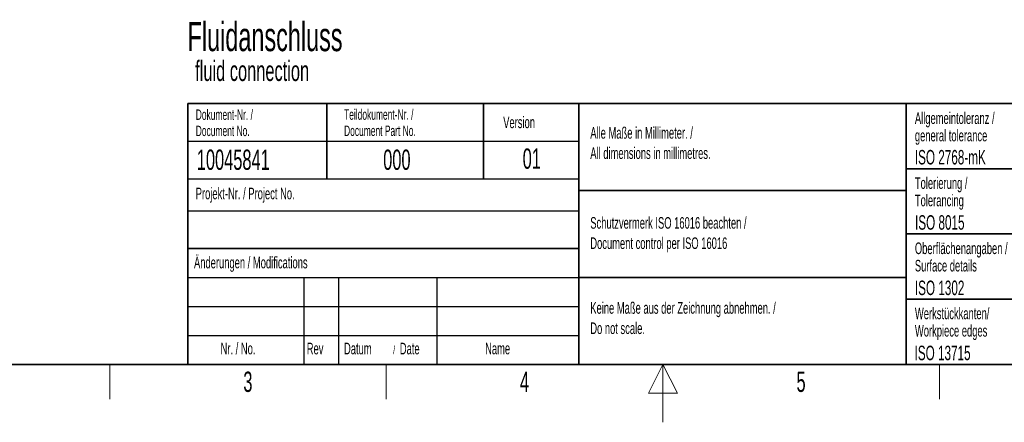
# Paper-space layout 'Blatt5' of a CAD drawing. Header units: millimetres. Extents: x 5 to 418, y 2 to 292.
# Tile 2 of 37: x 106 to 276, y 2 to 71. Entities that reach past the tile are written whole.
import ezdxf

# ---------------------------------------------------------------- set-up
doc = ezdxf.new("R2010")
doc.units = ezdxf.units.MM
doc.layers.add('SLD-0', color=7, linetype='Continuous')
doc.styles.add('SLDTEXTSTYLE0', font='TXT', dxfattribs={"width": 0.605})

# ---------------------------------------------------------------- blocks, each defined once
blk = doc.blocks.new('SW_NOTE_0_74')
at = {"layer": 'SLD-0', "color": 0, "attachment_point": 1, "style": 'SLDTEXTSTYLE0'}
for s, insert, char_height in [('Fluidanschluss', (0, 6.45), 5), ('fluid connection', (1.31, -0.2), 3.5)]:
    blk.add_mtext(s, dxfattribs=dict(at, insert=insert, char_height=char_height))
blk = doc.blocks.new('SW_NOTE_0_77')
at = {"layer": 'SLD-0', "color": 0, "attachment_point": 1, "style": 'SLDTEXTSTYLE0'}
for s, insert, char_height in [('Datum', (0, 2.58), 2), ('/', (8.48, 2.08), 1.5), ('Date', (9.64, 2.58), 2)]:
    blk.add_mtext(s, dxfattribs=dict(at, insert=insert, char_height=char_height))
blk = doc.blocks.new('SW_NOTE_0_78')
at = {"layer": 'SLD-0', "color": 0, "char_height": 2, "attachment_point": 1, "style": 'SLDTEXTSTYLE0'}
for s, insert in [('Alle Maße in Millimeter. /', (0, 2.58)), ('All dimensions in millimetres.', (0, -0.92))]:
    blk.add_mtext(s, dxfattribs=dict(at, insert=insert))
blk = doc.blocks.new('SW_NOTE_0_79')
at = {"layer": 'SLD-0', "color": 0, "char_height": 1.8, "attachment_point": 1, "style": 'SLDTEXTSTYLE0'}
for s, insert in [('Teildokument-Nr. /', (0, 2.32)), ('Document Part No.', (0, -0.48))]:
    blk.add_mtext(s, dxfattribs=dict(at, insert=insert))
blk = doc.blocks.new('SW_NOTE_0_80')
at = {"layer": 'SLD-0', "color": 0, "char_height": 1.8, "attachment_point": 1, "style": 'SLDTEXTSTYLE0'}
for s, insert in [('Dokument-Nr. /', (0, 2.32)), ('Document No.', (0, -0.48))]:
    blk.add_mtext(s, dxfattribs=dict(at, insert=insert))
blk = doc.blocks.new('SW_NOTE_0_81')
at = {"layer": 'SLD-0', "color": 0, "char_height": 2, "attachment_point": 1, "style": 'SLDTEXTSTYLE0'}
for s, insert in [('Keine Maße aus der Zeichnung abnehmen. /', (0, 2.58)), ('Do not scale.', (0, -0.92))]:
    blk.add_mtext(s, dxfattribs=dict(at, insert=insert))
blk = doc.blocks.new('SW_NOTE_0_82')
at = {"layer": 'SLD-0', "color": 0, "char_height": 2, "attachment_point": 1, "style": 'SLDTEXTSTYLE0'}
for s, insert in [('Schutzvermerk ISO 16016 beachten /', (0, 2.58)), ('Document control per ISO 16016', (0, -0.92))]:
    blk.add_mtext(s, dxfattribs=dict(at, insert=insert))
blk = doc.blocks.new('SW_NOTE_0_83')
at = {"layer": 'SLD-0', "color": 0, "char_height": 2, "attachment_point": 1, "style": 'SLDTEXTSTYLE0'}
for s, insert in [('Werkstückkanten/', (0, 2.58)), ('Workpiece edges', (0, -0.42))]:
    blk.add_mtext(s, dxfattribs=dict(at, insert=insert))
blk = doc.blocks.new('SW_NOTE_0_84')
at = {"layer": 'SLD-0', "color": 0, "char_height": 2, "attachment_point": 1, "style": 'SLDTEXTSTYLE0'}
for s, insert in [('Oberflächenangaben /', (0, 2.58)), ('Surface details', (0, -0.42))]:
    blk.add_mtext(s, dxfattribs=dict(at, insert=insert))
blk = doc.blocks.new('SW_NOTE_0_85')
at = {"layer": 'SLD-0', "color": 0, "char_height": 2, "attachment_point": 1, "style": 'SLDTEXTSTYLE0'}
for s, insert in [('Tolerierung /', (0, 2.58)), ('Tolerancing', (0, -0.42))]:
    blk.add_mtext(s, dxfattribs=dict(at, insert=insert))
blk = doc.blocks.new('SW_NOTE_0_86')
at = {"layer": 'SLD-0', "color": 0, "char_height": 2, "attachment_point": 1, "style": 'SLDTEXTSTYLE0'}
for s, insert in [('Allgemeintoleranz /', (0, 2.58)), ('general tolerance', (0, -0.42))]:
    blk.add_mtext(s, dxfattribs=dict(at, insert=insert))

psp = doc.layouts.new('Blatt5')

# ---------------------------------------------------------------- linework, layer by layer
at = {"layer": 'SLD-0', "lineweight": 35}
for p, q in [((135, 57), (408, 57)), ((135, 57), (135, 12)), ((159, 57), (159, 44)), ((186, 57), (186, 44)), ((202.5, 57), (202.5, 12)), ((259, 57), (259, 12)), ((259, 45.75), (288, 45.75)), ((202.5, 42), (259, 42)), ((259, 34.5), (288, 34.5)), ((135, 32), (202.5, 32)), ((202.5, 27), (259, 27)), ((259, 23.25), (288, 23.25)), ((26, 12), (408, 12)), ((135, 12), (408, 12))]:
    psp.add_line(p, q, dxfattribs=at)
at = {"layer": 'SLD-0'}
for p, q in [((135, 50.5), (202.5, 50.5)), ((135, 38.5), (202.5, 38.5)), ((135, 27), (202.5, 27)), ((155, 27), (155, 12)), ((161, 27), (161, 12)), ((178, 27), (178, 12)), ((135, 22), (202.5, 22)), ((135, 17), (202.5, 17))]:
    psp.add_line(p, q, dxfattribs=at)
at = {"layer": 'SLD-0', "lineweight": 25}
psp.add_line((135, 44), (202.5, 44), dxfattribs=at)
at = {"layer": 'SLD-0', "lineweight": 18}
for p, q in [((121.5, 6), (121.5, 12)), ((169.25, 6), (169.25, 12)), ((217, 12), (214.5, 7)), ((217, 2), (217, 12)), ((219.5, 7), (217, 12)), ((264.75, 6), (264.75, 12)), ((214.5, 7), (219.5, 7))]:
    psp.add_line(p, q, dxfattribs=at)

# ---------------------------------------------------------------- block references
at = {"layer": 'SLD-0', "color": 7}
psp.add_blockref('SW_NOTE_0_74', (134.9393, 64.595), dxfattribs=at)
at = {"layer": 'SLD-0'}
for name, p in [('SW_NOTE_0_80', (136.354, 53.6688)), ('SW_NOTE_0_79', (161.9554, 53.687)), ('SW_NOTE_0_86', (260.5044, 52.9003)), ('SW_NOTE_0_78', (204.464, 50.3607)), ('SW_NOTE_0_85', (260.5023, 41.7004)), ('SW_NOTE_0_82', (204.464, 34.8277)), ('SW_NOTE_0_84', (260.5028, 30.4451)), ('SW_NOTE_0_81', (204.464, 20.1509)), ('SW_NOTE_0_83', (260.5091, 19.2125)), ('SW_NOTE_0_77', (161.9462, 13.1463))]:
    psp.add_blockref(name, p, dxfattribs=at)

# ---------------------------------------------------------------- texts
at = {"layer": 'SLD-0', "style": 'SLDTEXTSTYLE0'}
for s, insert, char_height, attachment_point in [('Version', (189.4285, 54.7601), 2, 1), ('01', (194.3683, 49.2527), 3.5, 2), ('10045841', (136.5297, 49.0581), 3.5, 1), ('000', (168.711, 49.0581), 3.5, 1), ('ISO 2768-mK', (260.4941, 48.9932), 2.5, 1), ('Projekt-Nr. / Project No.', (136.3454, 42.4834), 2, 1), ('ISO 8015', (260.5278, 37.733), 2.5, 1), ('Änderungen / Modifications', (136.0531, 30.5619), 2, 1), ('ISO 1302', (260.5038, 26.453), 2.5, 1), ('Nr. / No.', (140.6365, 15.7244), 2, 1), ('Rev', (155.5183, 15.7244), 2, 1), ('Name', (186.3108, 15.729), 2, 1), ('ISO 13715', (260.4473, 15.216), 2.5, 1), ('3', (145.3527, 10.743), 3.5, 2), ('4', (193.1027, 10.743), 3.5, 2), ('5', (240.8527, 10.743), 3.5, 2)]:
    psp.add_mtext(s, dxfattribs=dict(at, insert=insert, char_height=char_height, attachment_point=attachment_point))

doc.saveas('drawing.dxf')
